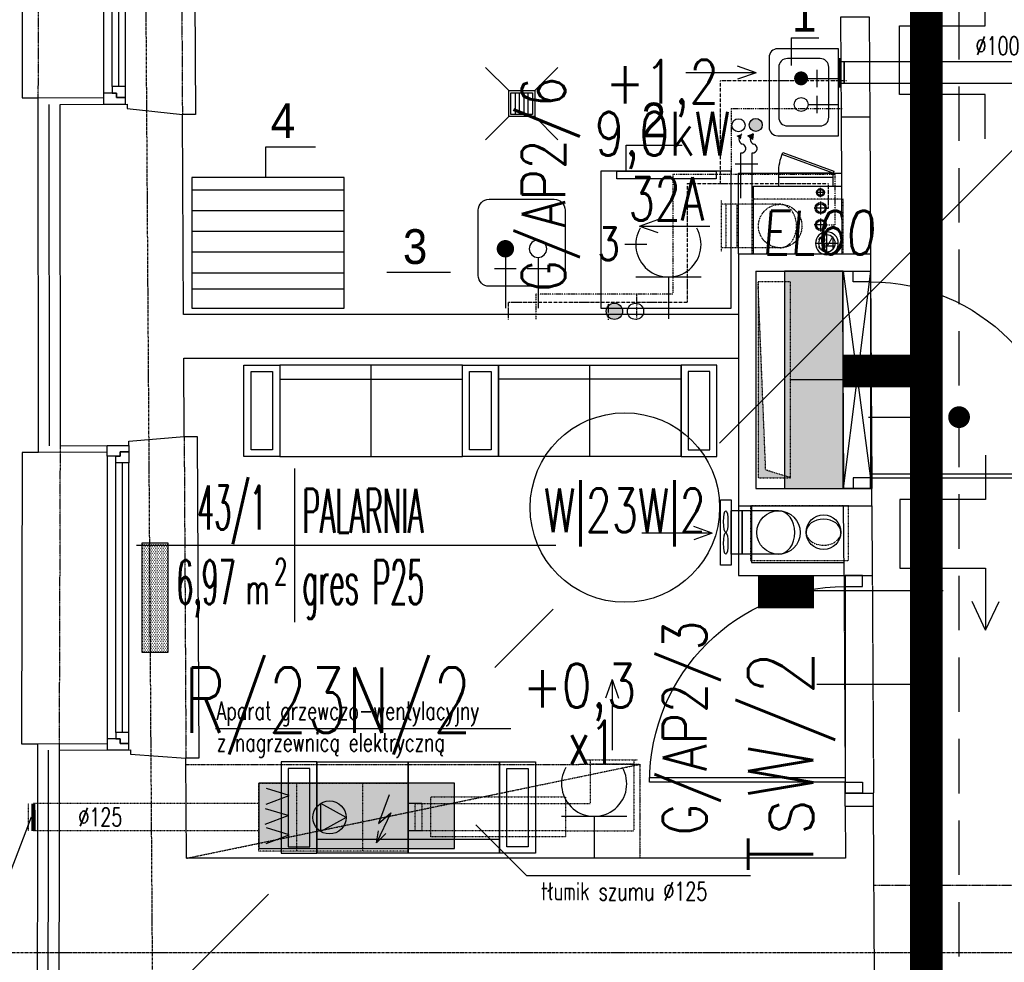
# Model space of a CAD drawing. Header units: inches. Extents: x -145354 to -97635, y 38777 to 78670.
# Tile 97 of 231: x -139587 to -139134, y 48982 to 49416. Entities that reach past the tile are written whole.
import ezdxf
from ezdxf.enums import TextEntityAlignment as Align

# ---------------------------------------------------------------- set-up
doc = ezdxf.new("R2010")
doc.units = ezdxf.units.IN
doc.header["$MEASUREMENT"] = 0
for name, pattern in [('ACAD_ISO04W100', [30.5, 24, -3, 0.5, -3]), ('CENTER', [2, 1.25, -0.25, 0.25, -0.25]), ('DASHDOT', [1, 0.5, -0.25, 0, -0.25]), ('DASHED', [0.75, 0.5, -0.25]), ('DASHED2', [0.375, 0.25, -0.125]), ('DIVIDE', [31.75, 12.7, -6.35, 0, -6.35, 0, -6.35])]:
    doc.linetypes.add(name, pattern=pattern)
doc.layers.get('0').update_dxf_attribs({"color": 101})
for name, color, linetype in [('-A_NR', 8, 'Continuous'), ('-A_OPIS', 1, 'Continuous'), ('-A_WOD_KAN', 254, 'Continuous'), ('Drz---drzwi', 5, 'Continuous'), ('Drz-widok', 5, 'Continuous'), ('E-OPIS_POM', 6, 'Continuous'), ('E35', 6, 'Continuous'), ('E50', 3, 'Continuous'), ('E50_kor', 3, 'Continuous'), ('E90_kor', 6, 'Continuous'), ('FLUID-W22', 7, 'Continuous'), ('Ins-kan', 54, 'Continuous'), ('Ins-went', 141, 'Continuous'), ('Ins-went-opis', 141, 'Continuous'), ('Ins-wod', 152, 'Continuous'), ('Mw-cr-rury', 160, 'DIVIDE'), ('Mw-wc-rury', 160, 'DASHDOT'), ('Okn---okna', 5, 'Continuous'), ('Os-osie glowne', 8, 'CENTER'), ('piony_K_nr', 240, 'Continuous'), ('Sc-cegla pelna', 32, 'Continuous'), ('Sc-gazobeton', 45, 'Continuous'), ('Sc-gk', 120, 'Continuous'), ('Sc-izolacja term-obrys', 132, 'Continuous'), ('Sc-izolacja term-styropian', 151, 'STYROPIAN-KA'), ('Sc-nad', 5, 'DASHED2'), ('Sc-nadproza kon', 5, 'DASHED2'), ('Sc-silikat', 61, 'Continuous'), ('Suf-widok', 8, 'Continuous'), ('W-idok', 9, 'Continuous'), ('W-otwor-strop', 126, 'Continuous'), ('Wyp-grzejniki', 56, 'Continuous'), ('Wyp-kuchnia', 71, 'Continuous'), ('Wyp-meble', 155, 'Continuous'), ('Wyp-sanitar', 131, 'Continuous')]:
    doc.layers.add(name, color=color, linetype=linetype)
doc.styles.add('ARIAL_CE', font='ARIAL.TTF', dxfattribs={"width": 0.8})
doc.styles.add('KA wymiar', font='romans.shx', dxfattribs={"width": 0.6})
doc.styles.add('ROMANS', font='romans', dxfattribs={"width": 0.85})
doc.styles.add('tab-bud$0$ROMANS', font='romans', dxfattribs={"width": 0.7})
doc.styles.add('TYTUL2', font='ARIAL.TTF')
doc.linetypes.add('BATTING', pattern='A,0.0001,-0.1,[134,ltypeshp.shx,S=0.1,R=0,X=-0.1,Y=0],-0.2,[134,ltypeshp.shx,S=0.1,R=180,X=0.1,Y=0],-0.1', length=0.4001)
doc.linetypes.add('STYROPIAN-KA', pattern='A,0.0001,-0.1,[135,ltypeshp.shx,S=0.1,R=0,X=-0.1,Y=0],0,[135,ltypeshp.shx,S=0.1,R=180,X=0.1,Y=0],-0.1', length=0.2001)

# ---------------------------------------------------------------- blocks, each defined once
blk = doc.blocks.new('pow')
for p, q in [((0, 0.5229), (0, -0.5229)), ((-1.0753, 0), (1.7797, 0))]:
    blk.add_line(p, q)
at = {"style": 'KA wymiar', "width": 0.6}
for s, height, p in [('2', 0.18, (-0.1392, -0.2698)), ('m', 0.21, (-0.3332, -0.401))]:
    blk.add_text(s, height=height, dxfattribs=at).set_placement(p)
at = {"style": 'KA wymiar'}
for tag, width, p in [('01', 0.7, (-0.1311, 0.0844)), ('000.00', 0.6, (-0.3636, -0.401))]:
    blk.add_attdef(tag, text='', height=0.3, dxfattribs=dict(at, width=width)).set_placement(p, align=Align.RIGHT)
blk.add_attdef('POMIESZCZENIE', (0.0709, 0.0844), '', height=0.3, dxfattribs=at)
at = {"style": 'KA wymiar', "width": 0.8}
blk.add_attdef('POSADZKA', (0.0709, -0.401), '', height=0.3, dxfattribs=at)
blk = doc.blocks.new('G3')
at = {"layer": 'E35'}
for p, q in [((-6.64, 22.85), (-13.36, 22.85)), ((10, 12.85), (-10, 12.85))]:
    blk.add_line(p, q, dxfattribs=at)
blk.add_arc((0, 22.85), 10, 150, 30, dxfattribs=at)
at = {"layer": 'E50'}
blk.add_line((0, 12.85), (0, 0), dxfattribs=at)
blk = doc.blocks.new('g2')
at = {"layer": 'E35'}
blk.add_line((15, 19.27), (-15, 19.27), dxfattribs=at)
blk.add_arc((0, 34.27), 15, 150, 30, dxfattribs=at)
at = {"layer": 'E50'}
blk.add_line((0, 19.27), (0, 0), dxfattribs=at)
blk = doc.blocks.new('_TECHNOLOGIA_BLAT_2')
at = {"ltscale": 0.5}
for p, q in [((0, -5.8), (-70, -5.8)), ((0, -15.32), (-70, -15.32)), ((0, -24.85), (-70, -24.85)), ((0, -34.37), (-70, -34.37)), ((0, -43.9), (-70, -43.9)), ((0, -51.26), (-70, -51.26))]:
    blk.add_line(p, q, dxfattribs=at)
blk.add_lwpolyline([(0, 0), (-70, 0), (-70, -60), (0, -60)], close=True)
blk = doc.blocks.new('lawka_palacza2')
at = {"layer": 'Wyp-meble'}
for p, q in [((16.5, 0), (58.5, 0)), ((16.5, 0), (16.5, -42)), ((58.5, -42), (58.5, 0)), ((58.5, 0), (100.5, 0)), ((58.5, 0), (58.5, -42)), ((100.5, 0), (100.5, -42)), ((16.5, -35.47), (58.5, -35.47)), ((58.5, -35.47), (100.5, -35.47)), ((58.5, -42), (16.5, -42)), ((100.5, -42), (58.5, -42))]:
    blk.add_line(p, q, dxfattribs=at)
for points in [[(0, 0), (0, -42), (16.5, -42), (16.5, 0)], [(3.28, -3), (3.28, -39), (13.22, -39), (13.22, -3)], [(117, 0), (117, -42), (100.5, -42), (100.5, 0)], [(113.72, -3), (113.72, -39), (103.78, -39), (103.78, -3)]]:
    blk.add_lwpolyline(points, close=True, dxfattribs=at)
blk = doc.blocks.new('_ODWODNIENIE_KRATKA')
for p, q in [((-12, 0), (-22.61, 10.61)), ((0, 0), (10.61, 10.61)), ((-11, -2.99), (-1, -2.99)), ((-1, -4.99), (-11, -4.99)), ((-11, -6.99), (-1, -6.99)), ((-1, -8.99), (-11, -8.99)), ((-22.61, -22.6), (-12, -11.99)), ((10.61, -22.6), (0, -11.99))]:
    blk.add_line(p, q)
for points in [[(0, -11.99), (0, 0), (-12, 0), (-12, -11.99)], [(-1, -10.99), (-1, -1), (-11, -1), (-11, -10.99)]]:
    blk.add_lwpolyline(points, close=True)
blk = doc.blocks.new('_dz1')
at = {"ltscale": 7}
for p, q in [((-7, 0), (-7, 90)), ((-5, 0), (-5, 90))]:
    blk.add_line(p, q, dxfattribs=at)
at = {"ltscale": 25}
for p, q in [((-50, 13), (-50, -41)), ((-95, 0), (-5, 0)), ((-5, 0), (0, 0)), ((-95, -8), (-100, -8)), ((-5, -8), (0, -8))]:
    blk.add_line(p, q, dxfattribs=at)
for points in [[(-100, -8), (-100, 0), (-95, 0), (-95, -8)], [(0, -8), (0, 0), (-5, 0), (-5, -8)]]:
    blk.add_lwpolyline(points, close=True, dxfattribs=at)
blk.add_arc((-5, 0), 90, 90, 180, dxfattribs=at)
blk = doc.blocks.new('_TECHNOLOGIA_UMYWALKA2')
for p, q in [((14.37, 14.05), (14.37, 0)), ((26.37, 14.05), (26.37, 0)), ((18.37, 10.05), (10.37, 10.05)), ((30.37, 10.05), (22.37, 10.05))]:
    blk.add_line(p, q)
for points in [[(36, 32), (4, 32, 0.414214), (0, 28), (0, 0), (40, 0), (40, 28, 0.414214)], [(31.51, 27.51), (8.49, 27.51, 0.414214), (4.49, 23.51), (4.49, 8.49, 0.414214), (8.49, 4.49), (31.51, 4.49, 0.414214), (35.51, 8.49), (35.51, 23.51, 0.414214)]]:
    blk.add_lwpolyline(points, format="xyb", close=True)
at = {"const_width": 3.2}
blk.add_lwpolyline([(26.37, 18.85, 1), (26.37, 15.65, 1)], format="xyb", close=True, dxfattribs=at)
blk.add_circle((14.37, 17.25), 3.2)
blk = doc.blocks.new('_TECHNOLOGIA_ZLEW')
for p, q in [((7.5, 50), (-22.5, 50)), ((-27.5, 45), (-27.5, 15)), ((12.5, 15), (12.5, 45)), ((-15, 23.27), (-15, 0)), ((0, 23.27), (0, 0)), ((-10, 18.27), (-20, 18.27)), ((5, 18.27), (-5, 18.27)), ((-22.5, 10), (7.5, 10))]:
    blk.add_line(p, q)
at = {"const_width": 4}
blk.add_lwpolyline([(0, 29.27, 1), (0, 25.27, 1)], format="xyb", close=True, dxfattribs=at)
blk.add_circle((-15, 27.27), 4)
for centre, start, end in [((-22.5, 45), 90, 180), ((7.5, 45), 0, 90), ((-22.5, 15), 180, 270), ((7.5, 15), 270, 0)]:
    blk.add_arc(centre, 5, start, end)
blk = doc.blocks.new('ramiak140')
at = {"layer": 'Okn---okna'}
for p, q in [((-10, 135), (-10, 5)), ((-6, 8), (-6, 132)), ((-3, 8), (-3, 132)), ((0, 8), (0, 132))]:
    blk.add_line(p, q, dxfattribs=at)
for points in [[(-10, 135), (-10, 140), (0, 140), (0, 137), (-4, 137), (-4, 135)], [(-6, 132), (-6, 135), (-4, 135), (-4, 137), (0, 137), (0, 135), (0, 132)], [(-10, 5), (-10, 0), (0, 0), (0, 3), (-4, 3), (-4, 5)], [(-6, 8), (-6, 5), (-4, 5), (-4, 3), (0, 3), (0, 5), (0, 8)]]:
    blk.add_lwpolyline(points, close=True, dxfattribs=at)
blk = doc.blocks.new('T-KRAN_ZE_ZŁĄCZKĄ_DO_WĘŻA')
at = {"layer": '-A_WOD_KAN', "linetype": 'ACAD_ISO04W100'}
blk.add_hatch(color=254, dxfattribs=at).paths.add_polyline_path([(5.99, 10.93, 1), (0, 10.93, 1)])
at = {"layer": '-A_WOD_KAN', "color": 254}
for p, q in [((7.12, 9.81), (9.7, 9.37)), ((8.04, 7.27), (7.12, 9.81)), ((9.7, 9.37), (8.04, 7.27)), ((36.67, 9.31), (15.87, 9.31)), ((21.07, 11.91), (21.07, 1.51)), ((36.67, 4.11), (15.87, 4.11))]:
    blk.add_line(p, q, dxfattribs=at)
for centre in [(3, 10.93), (3.15, 3)]:
    blk.add_circle(centre, 3, dxfattribs=at)
for centre, radius, start, end in [((9.42, 10.94), 2.57, 206.2244, 335.9384), ((13.8, 9.49), 2.08, 355.0473, 168.6294), ((9.42, 5.74), 2.57, 206.2244, 335.9384), ((13.8, 4.29), 2.08, 355.0473, 168.6294)]:
    blk.add_arc(centre, radius, start, end, dxfattribs=at)
for points in [[(9.7, 9.37), (8.04, 7.27), (7.12, 9.81)], [(9.7, 4.11), (8.04, 2.01), (7.12, 4.55)]]:
    blk.add_solid(points, dxfattribs=at)
blk = doc.blocks.new('T-WODA_CIEPŁA')
at = {"layer": '-A_WOD_KAN', "linetype": 'ACAD_ISO04W100'}
blk.add_hatch(color=254, dxfattribs=at).paths.add_polyline_path([(7.49, 3.74, 1), (0, 3.74, 1)])
at = {"layer": '-A_WOD_KAN', "color": 254}
blk.add_circle((3.74, 3.74), 3.74, dxfattribs=at)
blk = doc.blocks.new('T-WODA_ZIMNA')
at = {"layer": '-A_WOD_KAN', "color": 254}
blk.add_circle((3.74, 3.74), 3.74, dxfattribs=at)
blk = doc.blocks.new('*U1143')
at = {"color": 0, "linetype": 'ByBlock', "lineweight": -2}
blk.add_circle((0, 0), 80, dxfattribs=at)
at = {"color": 4, "linetype": 'DASHED'}
blk.add_ellipse((0, 0), major_axis=(0, 80), ratio=0.75, start_param=0, end_param=3.141593, dxfattribs=at)
at = {"color": 4, "linetype": 'Continuous'}
blk.add_ellipse((0, 0), major_axis=(0, 80), ratio=0.75, start_param=3.141593, end_param=6.283185, dxfattribs=at)
blk = doc.blocks.new('pion_woda')
at = {"layer": 'Ins-wod'}
for p, q in [((3, 0), (-3, 0)), ((0, 3), (0, -3))]:
    blk.add_line(p, q, dxfattribs=at)
for centre, radius in [((0, 0.02), 2.55), ((0, 0), 2)]:
    blk.add_circle(centre, radius, dxfattribs=at)
blk = doc.blocks.new('pion_mały')
at = {"layer": 'Ins-wod'}
for p, q in [((0, 2.08), (0, -2.12)), ((2.1, -0.02), (-2.1, -0.02))]:
    blk.add_line(p, q, dxfattribs=at)
for centre, radius in [((0, 0), 1.79), ((0, -0.02), 1.4)]:
    blk.add_circle(centre, radius, dxfattribs=at)
blk = doc.blocks.new('WW_piony')
for name, p in [('pion_mały', (0, 0)), ('pion_woda', (7.18, 0.12)), ('pion_woda', (14.93, 0.15))]:
    blk.add_blockref(name, p)
blk = doc.blocks.new('rewizja')
at = {"layer": 'Wyp-meble'}
for p, q in [((-25, 6), (-25, 0)), ((-25, 6), (0, 6)), ((0, 6), (0, 0)), ((-25, 4), (-25, 2)), ((0, 2), (-25, 2)), ((0, 0), (-25, 0))]:
    blk.add_line(p, q, dxfattribs=at)
blk.add_lwpolyline([(-23.15, -9.49), (0.34, -0.94), (0, 0), (-23.49, -8.55)], close=True, dxfattribs=at)
blk.add_arc((0, 0), 25, 180, 202.2924, dxfattribs=at)
blk = doc.blocks.new('0630_STRZAŁKA')
at = {"ltscale": 0.5}
for points in [[(0, 0), (-3.03, -8.56)], [(0, 0), (0, -32.43)], [(0, 0), (3.03, -8.56)]]:
    blk.add_lwpolyline(points, dxfattribs=at)
blk = doc.blocks.new('_0630_DRZWI_90')
at = {"ltscale": 7}
for p, q in [((5, 8), (5, 98)), ((6.8, 8), (6.8, 97.98))]:
    blk.add_line(p, q, dxfattribs=at)
at = {"ltscale": 25}
for p, q in [((50, 19.7), (50, -28.9)), ((5, 8), (0, 8)), ((0, 8), (5, 8)), ((0, 0), (0, 8)), ((95, 8), (5, 8)), ((5, 8), (5, 0)), ((95, 8), (95, 0)), ((100, 8), (95, 8)), ((100, 0), (100, 8)), ((5, 0), (0, 0)), ((5, 0), (0, 0)), ((95, 0), (100, 0)), ((95, 0), (100, 0))]:
    blk.add_line(p, q, dxfattribs=at)
at = {"ltscale": 7}
blk.add_arc((5, 8), 90, 0, 90, dxfattribs=at)

msp = doc.modelspace()

# ---------------------------------------------------------------- hatches: boundary and pattern name
at = {"layer": 'E50', "linetype": 'Continuous'}
msp.add_hatch(color=256, dxfattribs=at).paths.add_polyline_path([(-139235.21, 49200.1), (-139208.25, 49200.1), (-139208.33, 49300.1), (-139235.21, 49300.12)])
at = {"layer": 'E50'}
msp.add_hatch(color=256, dxfattribs=at).paths.add_polyline_path([(-139477.06, 49064.63), (-139477.06, 49034.63), (-139387.06, 49034.63), (-139387.06, 49064.63)])
at = {"layer": 'W-otwor-strop', "linetype": 'DASHED2', "ltscale": 0.3}
msp.add_hatch(color=256, dxfattribs=at).paths.add_polyline_path([(-139247.46, 49295.1), (-139247.46, 49205.1), (-139232.46, 49205.1), (-139243.93, 49208.64)])
at = {"layer": 'Wyp-grzejniki'}
h = msp.add_hatch(dxfattribs=at)
h.set_pattern_fill('DOTS', color=256, scale=0.5, style=0)
h.set_pattern_definition([(0, (-217023.6566, 86998.8939), (0.396875, 0.79375), [0, -0.79375])])
h.paths.add_polyline_path([(-139530.75, 49124.95), (-139518.75, 49124.95), (-139518.75, 49174.95), (-139530.75, 49174.95)])

# ---------------------------------------------------------------- linework, layer by layer
at = {"layer": '-A_NR'}
for p, q in [((-139232.16, 49407.36), (-139219.42, 49407.36)), ((-139232.16, 49407.36), (-139232.16, 49394.67)), ((-139473.76, 49343.1), (-139473.76, 49357.18)), ((-139473.76, 49357.18), (-139450.92, 49357.18)), ((-139308.14, 49346.1), (-139308.14, 49357.94)), ((-139308.14, 49357.94), (-139282.29, 49357.94)), ((-139418.2, 49299.55), (-139388.94, 49299.55))]:
    msp.add_line(p, q, dxfattribs=at)
at = {"color": 5, "const_width": 1.88}
msp.add_lwpolyline([(-139580.64, 49042.66), (-139580.66, 49055.25)], dxfattribs=at)
at = {"layer": 'E35'}
for p, q in [((-138273.52, 50212.68), (-139265.21, 49220.99)), ((-139208.33, 49300.1), (-139195.09, 49200.1)), ((-139195.71, 49300.1), (-139208.25, 49200.1)), ((-139341.63, 49144.57), (-139368.44, 49117.76)), ((-139472.64, 49013.56), (-139751.52, 48734.69))]:
    msp.add_line(p, q, dxfattribs=at)
msp.add_lwpolyline([(-139208.33, 49300.1), (-139195.71, 49300.1), (-139195.09, 49200.1), (-139208.25, 49200.1)], close=True, dxfattribs=at)
msp.add_circle((-139308.68, 49191.38), 43.57, dxfattribs=at)
at = {"layer": 'E50'}
for points in [[(-139235.21, 49300.12), (-139235.21, 49200.1), (-139208.25, 49200.1), (-139208.33, 49300.1)], [(-139477.06, 49034.63), (-139387.06, 49034.63), (-139387.06, 49064.63), (-139477.06, 49064.63)]]:
    msp.add_lwpolyline(points, close=True, dxfattribs=at)
at = {"layer": 'E50_kor', "linetype": 'DASHED2', "ltscale": 100}
for p, q in [((-139155, 48572.46), (-139155, 50770.33)), ((-139196.62, 49232.94), (-139155, 49232.94))]:
    msp.add_line(p, q, dxfattribs=at)
at = {"layer": 'E50_kor'}
msp.add_line((-139234.6, 49153.28), (-139162.31, 49153.28), dxfattribs=at)
at = {"layer": 'E50_kor', "const_width": 15}
for points in [[(-139170, 48576.67), (-139170, 50785.33)], [(-139208.43, 49254.15), (-139170, 49254.22)], [(-139247.53, 49152.6), (-139221.67, 49152.6)]]:
    msp.add_lwpolyline(points, dxfattribs=at)
at = {"layer": 'E50_kor', "const_width": 5}
msp.add_lwpolyline([(-139157.5, 49232.94, 1), (-139152.5, 49232.94, 1)], format="xyb", close=True, dxfattribs=at)
at = {"layer": 'E90_kor', "ltscale": 15}
for q in [(-139149.04, 49148.1), (-139136.56, 49148.1)]:
    msp.add_line((-139142.8, 49134.93), q, dxfattribs=at)
for points in [[(-139142.97, 49360.93), (-139142.97, 49381.26), (-139182.38, 49381.26), (-139182.38, 49412.87), (-139142.97, 49412.87), (-139142.97, 49453.68)], [(-139142.8, 49215.45), (-139142.8, 49195.12), (-139182.21, 49195.12), (-139182.21, 49163.51), (-139142.8, 49163.51), (-139142.8, 49134.93)]]:
    msp.add_lwpolyline(points, dxfattribs=at)
at = {"layer": 'Ins-kan'}
for p, q in [((-139215.77, 49307.61), (-139215.77, 49318.11)), ((-139210.52, 49312.86), (-139221.02, 49312.86))]:
    msp.add_line(p, q, dxfattribs=at)
at = {"layer": 'Ins-kan', "extrusion": (0, 9.7811e-55, -1)}
for major_axis in [(3.71, 3.71), (2.72, 2.72)]:
    msp.add_ellipse((-139215.77, 49312.86), major_axis=major_axis, ratio=1, start_param=3.926991, end_param=10.210176, dxfattribs=at)
at = {"layer": 'Ins-went'}
for p, q in [((-139209.76, 49384.57), (-139209.76, 49398.07)), ((-139207.76, 49396.32), (-139209.76, 49396.32)), ((-139207.76, 49386.32), (-139207.76, 49396.32)), ((-139113.73, 49396.32), (-139207.76, 49396.32)), ((-139207.76, 49396.32), (-139207.76, 49386.32)), ((-139207.76, 49386.32), (-139209.76, 49386.32)), ((-139113.73, 49386.32), (-139207.76, 49386.32)), ((-139264.76, 49164.89), (-139264.76, 49194.89)), ((-139264.76, 49194.89), (-139259.76, 49194.89)), ((-139259.76, 49194.89), (-139259.76, 49164.89)), ((-139259.76, 49169.89), (-139259.76, 49189.89)), ((-139259.76, 49189.89, -303), (-139259.76, 49169.89, -303)), ((-139254.76, 49189.89), (-139254.76, 49169.89)), ((-139238.02, 49169.89), (-139259.76, 49169.89)), ((-139259.76, 49164.89), (-139264.76, 49164.89)), ((-139463.1, 49059.01), (-139473.45, 49062.17)), ((-139473.66, 49055), (-139463.1, 49059.01)), ((-139417.14, 49059.21), (-139422, 49046.13)), ((-139463.52, 49049.73), (-139473.87, 49052.89)), ((-139448.53, 49042.42), (-139448.53, 49055.34)), ((-139436.91, 49048.88), (-139448.53, 49055.34)), ((-139402.06, 49055.25), (-139408.31, 49055.25)), ((-139474.08, 49045.72), (-139463.52, 49049.73)), ((-139436.91, 49048.88), (-139448.53, 49042.42)), ((-139416.29, 49050.98), (-139422.84, 49037.27)), ((-139422, 49046.13), (-139416.29, 49050.98)), ((-139463.1, 49040.87), (-139473.45, 49044.03)), ((-139422.84, 49037.27), (-139422, 49042.75)), ((-139402.06, 49042.75), (-139408.31, 49042.75)), ((-139473.66, 49036.86), (-139463.1, 49040.87)), ((-139422.84, 49037.27), (-139418.66, 49041.48))]:
    msp.add_line(p, q, dxfattribs=at)
at = {"layer": 'Ins-went', "linetype": 'DASHED', "ltscale": 0.2}
for p, q in [((-139264.25, 49309.06, -214.69), (-139264.25, 49332.56, -214.69)), ((-139237.25, 49330.81, -2), (-139264.25, 49330.81, -2)), ((-139262.25, 49330.81, -214.69), (-139262.25, 49310.81, -214.69)), ((-139257.25, 49330.81, -214.69), (-139257.25, 49310.81, -214.69)), ((-139237.25, 49310.81, -2), (-139264.25, 49310.81, -2)), ((-139326.32, 49075.3), (-139302.82, 49075.3)), ((-139324.57, 49075.3), (-139324.57, 49055.25)), ((-139304.57, 49075.3), (-139304.57, 49042.75)), ((-139304.57, 49073.3), (-139324.57, 49073.3)), ((-139477.06, 49033.38), (-139477.06, 49064.63)), ((-139477.06, 49064.63), (-139408.31, 49064.63)), ((-139459.64, 49064.63), (-139459.64, 49033.38)), ((-139429.31, 49064.63), (-139429.31, 49033.38)), ((-139408.31, 49064.63), (-139408.31, 49033.38)), ((-139582.95, 49042.65), (-139582.98, 49055.25)), ((-139477.06, 49055.25), (-139580.66, 49055.25)), ((-139405.18, 49042.75), (-139405.18, 49055.25)), ((-139405.18, 49055.25), (-139397.97, 49055.25)), ((-139402.06, 49055.25), (-139402.06, 49042.75)), ((-139397.97, 49055.25), (-139336.01, 49055.25)), ((-139336.01, 49055.25), (-139324.57, 49055.25)), ((-139477.06, 49042.76), (-139580.64, 49042.66)), ((-139402.06, 49042.75), (-139405.91, 49042.75)), ((-139397.97, 49042.75), (-139402.06, 49042.75)), ((-139336.01, 49042.75), (-139397.97, 49042.75)), ((-139336.01, 49042.75), (-139304.78, 49042.75)), ((-139408.31, 49033.38), (-139477.06, 49033.38))]:
    msp.add_line(p, q, dxfattribs=at)
at = {"layer": 'Ins-went', "linetype": 'DASHED', "ltscale": 0.6}
for p, q in [((-139238.02, 49189.89), (-139259.76, 49189.89)), ((-139254.76, 49169.89), (-139254.76, 49189.89))]:
    msp.add_line(p, q, dxfattribs=at)
at = {"layer": 'Ins-went', "linetype": 'DASHED', "ltscale": 0.2}
msp.add_lwpolyline([(-139336.01, 49039.95), (-139397.97, 49039.95), (-139397.97, 49058.41), (-139336.01, 49058.41)], close=True, dxfattribs=at)
msp.add_circle((-139237.25, 49320.81, -2), 10, dxfattribs=at)
at = {"layer": 'Ins-went'}
for centre, radius in [((-139238.02, 49179.89, -303), 10), ((-139444.51, 49048.88), 7.61)]:
    msp.add_circle(centre, radius, dxfattribs=at)
at = {"layer": 'Ins-went', "linetype": 'DASHED', "ltscale": 0.2}
msp.add_ellipse((-139237.25, 49320.81, -2), major_axis=(0, 10), ratio=0.75, start_param=3.141593, end_param=6.283185, dxfattribs=at)
at = {"layer": 'Ins-went'}
for centre in [(-139262.26, 49184.89), (-139262.26, 49174.89)]:
    msp.add_ellipse(centre, major_axis=(0, -5), ratio=0.2, dxfattribs=at)
msp.add_ellipse((-139238.02, 49179.89, -303), major_axis=(0, 10), ratio=0.75, start_param=3.141593, end_param=6.283185, dxfattribs=at)
at = {"layer": 'Ins-went-opis'}
for p, q in [((-139496.9, 49089.81), (-139361.08, 49089.81)), ((-139581.76, 49049.01), (-139597.5, 49007.77)), ((-139353.73, 49022.08), (-139377.17, 49045.51)), ((-139250.94, 49022.08), (-139353.73, 49022.08))]:
    msp.add_line(p, q, dxfattribs=at)
at = {"layer": 'Mw-cr-rury', "ltscale": 0.03}
for p, q in [((-139206.73, 49387.6), (-139264.86, 49387.6)), ((-139264.86, 49387.6), (-139264.86, 49340.38)), ((-139279.96, 49340.38), (-139279.96, 49285.71)), ((-139279.96, 49340.38), (-139215.03, 49340.38)), ((-139215.03, 49329.07), (-139215.03, 49340.38)), ((-139216.05, 49329.07), (-139215.03, 49329.07)), ((-139279.96, 49285.71), (-139362.35, 49285.71)), ((-139362.35, 49285.71), (-139362.35, 49277.86)), ((-139316.25, 49277.67), (-139316.25, 49285.71))]:
    msp.add_line(p, q, dxfattribs=at)
at = {"layer": 'Mw-wc-rury'}
for p, q in [((-139259.78, 49374.89), (-139208.56, 49374.89)), ((-139259.78, 49374.89), (-139259.78, 49344.5)), ((-139212.02, 49344.5), (-139286.63, 49344.5)), ((-139286.63, 49344.5), (-139286.63, 49289.43)), ((-139212.02, 49321.32), (-139212.02, 49344.5)), ((-139216.02, 49321.32), (-139212.02, 49321.32)), ((-139286.63, 49289.43), (-139349.6, 49289.43)), ((-139349.6, 49289.43), (-139349.6, 49277.86)), ((-139303.11, 49277.67), (-139303.11, 49289.43))]:
    msp.add_line(p, q, dxfattribs=at)
at = {"layer": 'Os-osie glowne'}
msp.add_line((-139518.63, 47893.27), (-139545.97, 51985.69), dxfattribs=at)
msp.add_lwpolyline([(-143318.47, 48986.7), (-138010.88, 48986.7)], dxfattribs=at)
at = {"layer": 'Sc-cegla pelna'}
for p, q in [((-139568.26, 49219.79), (-139568.42, 49376.77)), ((-139511.66, 49280.1), (-139512.17, 49372.07)), ((-139209.08, 49371.1), (-139196.08, 49371.1)), ((-139208.73, 49308.1), (-139209.08, 49371.1)), ((-139196.08, 49371.1), (-139195.73, 49308.1)), ((-139256.49, 49280.1), (-139511.66, 49280.1)), ((-139511.55, 49260.1), (-139256.49, 49260.1)), ((-139511.35, 49224.1), (-139511.55, 49260.1)), ((-139207.91, 49160.1), (-139208.09, 49192.1)), ((-139195.09, 49192.1), (-139194.91, 49160.1)), ((-139207.91, 49160.1), (-139194.91, 49160.1)), ((-139510.28, 49030.1), (-139510.53, 49076.1)), ((-139207.33, 49054.1), (-139194.33, 49054.1))]:
    msp.add_line(p, q, dxfattribs=at)
for points in [[(-139568.42, 49376.77), (-139537.61, 49376.93), (-139537.6, 49374.93), (-139512.17, 49372.08)], [(-139568.26, 49219.78), (-139536.75, 49219.95), (-139536.76, 49221.95), (-139511.35, 49224.1)], [(-139568.86, 48921.78), (-139568.7, 49079.78)], [(-139568.7, 49079.78), (-139535.98, 49079.96), (-139535.96, 49077.96), (-139510.53, 49076.1)], [(-139207.33, 49054.1), (-139207.19, 49030.1)], [(-139206.81, 48959.69), (-139206.46, 48896.42), (-139193.46, 48896.42), (-139194.33, 49054.1)], [(-139207.19, 49030.1), (-139510.28, 49030.1)]]:
    msp.add_lwpolyline(points, dxfattribs=at)
at = {"layer": 'Sc-gazobeton'}
for p, q in [((-139207.33, 49054.1), (-139207.33, 49060.1)), ((-139207.33, 49060.1), (-139194.33, 49060.1)), ((-139194.33, 49054.1), (-139194.33, 49060.1))]:
    msp.add_line(p, q, dxfattribs=at)
msp.add_lwpolyline([(-139209.08, 49371.1), (-139209.32, 49417.09), (-139196.32, 49417.09), (-139196.08, 49371.1)], dxfattribs=at)
at = {"layer": 'Sc-gk'}
for p, q in [((-139256.49, 49308.1), (-139256.49, 49345.1)), ((-139256.49, 49345.1), (-139208.93, 49345.1)), ((-139249.49, 49308.1), (-139249.49, 49339.1)), ((-139249.49, 49339.1), (-139208.89, 49339.1)), ((-139256.49, 49192.1), (-139256.49, 49160.1)), ((-139250.49, 49192.1), (-139250.49, 49166.1)), ((-139250.49, 49166.1), (-139207.95, 49166.1)), ((-139256.49, 49160.1), (-139207.91, 49160.1))]:
    msp.add_line(p, q, dxfattribs=at)
at = {"layer": 'Sc-izolacja term-obrys'}
for points in [[(-139546.75, 49216.9), (-139578.26, 49216.73), (-139578.42, 49379.71), (-139548.39, 49379.88)], [(-139578.86, 48918.79), (-139578.69, 49082.73), (-139546.75, 49082.9)]]:
    msp.add_lwpolyline(points, dxfattribs=at)
at = {"layer": 'Sc-izolacja term-styropian', "linetype": 'BATTING', "ltscale": 0.25}
msp.add_line((-139573.26, 49219.78), (-139573.42, 49376.76), dxfattribs=at)
msp.add_lwpolyline([(-139573.86, 48921.79), (-139573.7, 49079.79)], dxfattribs=at)
at = {"layer": 'Sc-nad'}
for p, q in [((-139208.68, 49300.1), (-139208.13, 49200.1)), ((-139195.73, 49296.1), (-139195.09, 49200.1)), ((-139207.91, 49160.1), (-139207.33, 49060.1))]:
    msp.add_line(p, q, dxfattribs=at)
msp.add_lwpolyline([(-139194.91, 49160.15), (-139194.33, 49060.1)], dxfattribs=at)
at = {"layer": 'Sc-nadproza kon', "linetype": 'DASHDOT', "ltscale": 0.5}
for p, q in [((-139512.94, 49522.08), (-139512.17, 49372.08)), ((-139578.42, 49379.71), (-139578.24, 49513.71)), ((-139511.35, 49224.1), (-139510.53, 49076.1)), ((-139568.7, 49079.78), (-139568.26, 49219.79)), ((-139194.13, 49017.69), (-138998.21, 49017.69))]:
    msp.add_line(p, q, dxfattribs=at)
at = {"layer": 'Sc-silikat'}
for p, q in [((-139256.49, 49308.1), (-139195.73, 49308.1)), ((-139256.49, 49308.1), (-139256.49, 49192.1)), ((-139195.73, 49308.1), (-139195.73, 49296.1)), ((-139248.49, 49300.1), (-139195.73, 49300.1)), ((-139248.49, 49300.1), (-139248.49, 49200.1)), ((-139248.49, 49200.1), (-139195.09, 49200.1)), ((-139195.09, 49192.1), (-139195.09, 49200.1)), ((-139256.49, 49192.1), (-139195.09, 49192.1))]:
    msp.add_line(p, q, dxfattribs=at)
at = {"layer": 'Suf-widok', "linetype": 'DIVIDE', "ltscale": 0.02}
for p, q in [((-139510.52, 49073.21), (-139301.81, 49073.31)), ((-139510.28, 49030.1), (-139301.81, 49073.31)), ((-139301.81, 49073.31), (-139301.81, 49030.1))]:
    msp.add_line(p, q, dxfattribs=at)
at = {"layer": 'W-idok'}
for p, q in [((-139506.99, 49522.11), (-139506.17, 49372.1)), ((-139506.17, 49372.1), (-139512.17, 49372.07)), ((-139511.35, 49224.1), (-139505.35, 49224.07)), ((-139505.35, 49224.07), (-139504.53, 49076.14)), ((-139504.53, 49076.14), (-139510.53, 49076.1))]:
    msp.add_line(p, q, dxfattribs=at)
for points in [[(-139585.77, 49513.72), (-139585.91, 49379.72), (-139578.42, 49379.71)], [(-139578.26, 49216.73), (-139585.78, 49216.75), (-139586.19, 49082.76)], [(-139586.19, 49082.76), (-139578.69, 49082.73)]]:
    msp.add_lwpolyline(points, dxfattribs=at)
at = {"layer": 'W-otwor-strop', "linetype": 'DASHED2', "ltscale": 0.3}
for points in [[(-139208.33, 49308.1), (-139208.33, 49333.1), (-139250.33, 49333.1), (-139250.33, 49308.1)], [(-139232.46, 49205.1), (-139232.46, 49295.1), (-139247.46, 49295.1), (-139247.46, 49205.1)], [(-139205.84, 49167.1), (-139205.84, 49192.1), (-139250.84, 49192.1), (-139250.84, 49167.1)]]:
    msp.add_lwpolyline(points, close=True, dxfattribs=at)
msp.add_lwpolyline([(-139232.46, 49205.1), (-139243.93, 49208.64), (-139247.46, 49295.1)], dxfattribs=at)
at = {"layer": 'Wyp-grzejniki'}
msp.add_lwpolyline([(-139518.75, 49174.95), (-139530.75, 49174.95), (-139530.75, 49124.95), (-139518.75, 49124.95)], close=True, dxfattribs=at)
at = {"layer": 'Wyp-meble'}
for p, q in [((-139425.37, 49256.91), (-139467.37, 49256.91)), ((-139383.37, 49256.91), (-139425.37, 49256.91)), ((-139425.37, 49214.91), (-139425.37, 49256.91)), ((-139366.87, 49214.91), (-139366.87, 49256.91)), ((-139366.87, 49256.91), (-139366.87, 49214.91)), ((-139366.87, 49214.91), (-139366.87, 49256.91)), ((-139366.87, 49214.91), (-139366.87, 49256.91)), ((-139366.87, 49256.91), (-139324.87, 49256.91)), ((-139324.87, 49214.91), (-139324.87, 49256.91)), ((-139324.87, 49256.91), (-139282.87, 49256.91)), ((-139282.87, 49214.91), (-139282.87, 49256.91)), ((-139467.37, 49250.37), (-139425.37, 49250.37)), ((-139425.37, 49250.37), (-139383.37, 49250.37)), ((-139324.87, 49250.37), (-139366.87, 49250.37)), ((-139282.87, 49250.37), (-139324.87, 49250.37)), ((-139467.37, 49214.91), (-139425.37, 49214.91)), ((-139425.37, 49214.91), (-139383.37, 49214.91)), ((-139324.87, 49214.91), (-139366.87, 49214.91)), ((-139282.87, 49214.91), (-139324.87, 49214.91))]:
    msp.add_line(p, q, dxfattribs=at)
for points in [[(-139319.8, 49283.1), (-139259.8, 49283.1), (-139259.8, 49346.1), (-139319.8, 49346.1)], [(-139312.38, 49346.1), (-139266.68, 49346.1), (-139266.68, 49342.52), (-139312.38, 49342.52)], [(-139483.87, 49214.91), (-139483.87, 49256.91), (-139467.37, 49256.91), (-139467.37, 49214.91)], [(-139383.37, 49214.91), (-139383.37, 49256.91), (-139366.87, 49256.91), (-139366.87, 49214.91)], [(-139266.37, 49214.91), (-139266.37, 49256.91), (-139282.87, 49256.91), (-139282.87, 49214.91)], [(-139480.59, 49217.91), (-139480.59, 49253.91), (-139470.65, 49253.91), (-139470.65, 49217.91)], [(-139380.09, 49217.91), (-139380.09, 49253.91), (-139370.15, 49253.91), (-139370.15, 49217.91)], [(-139269.65, 49217.91), (-139269.65, 49253.91), (-139279.59, 49253.91), (-139279.59, 49217.91)]]:
    msp.add_lwpolyline(points, close=True, dxfattribs=at)

# ---------------------------------------------------------------- block references
at = {"layer": '-A_OPIS', "color": 2, "ltscale": 0.5}
for name, p in [('T-WODA_CIEPŁA', (-139317.24, 49277.89)), ('T-WODA_ZIMNA', (-139307.52, 49277.86))]:
    msp.add_blockref(name, p, dxfattribs=at)
at = {"layer": '-A_WOD_KAN', "rotation": 270}
msp.add_blockref('T-KRAN_ZE_ZŁĄCZKĄ_DO_WĘŻA', (-139259.43, 49370.3), dxfattribs=at)
at = {"xscale": -1, "rotation": 180}
msp.add_blockref('rewizja', (-139212.93, 49345.1), dxfattribs=at)
at = {"rotation": 270}
msp.add_blockref('WW_piony', (-139218.74, 49336.25), dxfattribs=at)
at = {"layer": 'Drz---drzwi', "xscale": -1, "rotation": 270}
msp.add_blockref('_0630_DRZWI_90', (-139203.71, 49200.1), dxfattribs=at)
at = {"layer": 'Drz-widok', "xscale": -1, "rotation": 90}
msp.add_blockref('_dz1', (-139207.33, 49060.1), dxfattribs=at)
at = {"layer": 'E-OPIS_POM'}
ref = msp.add_blockref('pow', (-139460.61, 49174), dxfattribs=dict(at, xscale=67.5, yscale=67.5, zscale=67.5))
ref.add_attrib('000.00', '6,97', dxfattribs={"layer": '0', "height": 20.25, "style": 'KA wymiar', "width": 0.448374}).set_placement((-139487.69, 49146.94), align=Align.RIGHT)
ref.add_attrib('01', '43/1', dxfattribs={"layer": '0', "height": 20.25, "style": 'KA wymiar', "width": 0.448374}).set_placement((-139473.37, 49181.23), align=Align.RIGHT)
ref.add_attrib('POMIESZCZENIE', 'PALARNIA', (-139457.03, 49179.7), dxfattribs={"layer": '0', "height": 20.25, "style": 'KA wymiar', "width": 0.448374})
ref.add_attrib('POSADZKA', 'gres P25', (-139457.03, 49146.94), dxfattribs={"layer": '0', "height": 20.25, "style": 'KA wymiar', "width": 0.448374})
at = {"layer": 'E35', "xscale": 1.5, "yscale": 1.5, "zscale": 1.5}
msp.add_blockref('G3', (-139288.65, 49278.1), dxfattribs=at)
at = {"layer": 'E35', "rotation": 359.9999999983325}
msp.add_blockref('g2', (-139322.81, 49030.1), dxfattribs=at)
at = {"layer": 'FLUID-W22', "color": 1, "linetype": 'Continuous', "xscale": 0.09999999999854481, "yscale": 0.09999999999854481, "zscale": 0.1000000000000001, "rotation": 90}
msp.add_blockref('*U1143', (-139217.32, 49180.03, -2), dxfattribs=at)
at = {"layer": 'Ins-kan', "xscale": -1, "rotation": 90}
msp.add_blockref('_ODWODNIENIE_KRATKA', (-139362.12, 49371.14), dxfattribs=at)
at = {"layer": 'Ins-went-opis', "xscale": -1, "rotation": 270}
for p in [(-139248.29, 49391.32), (-139268.48, 49179.62, 303)]:
    msp.add_blockref('0630_STRZAŁKA', p, dxfattribs=at)
at = {"layer": 'Ins-went-opis', "rotation": 90}
msp.add_blockref('0630_STRZAŁKA', (-139302.03, 49320.83, -2), dxfattribs=at)
at = {"layer": 'Ins-went-opis', "xscale": -1}
msp.add_blockref('0630_STRZAŁKA', (-139314.57, 49112.23), dxfattribs=at)
at = {"layer": 'Okn---okna'}
for p in [(-139538.39, 49376.93), (-139536.75, 49079.95)]:
    msp.add_blockref('ramiak140', p, dxfattribs=at)
at = {"layer": 'Wyp-kuchnia', "xscale": -1}
msp.add_blockref('_TECHNOLOGIA_ZLEW', (-139363.63, 49283.1), dxfattribs=at)
at = {"layer": 'Wyp-meble'}
for name, p in [('_TECHNOLOGIA_BLAT_2', (-139437.8, 49343.1)), ('lawka_palacza2', (-139466.81, 49074.43))]:
    msp.add_blockref(name, p, dxfattribs=at)
at = {"layer": 'Wyp-sanitar', "rotation": 90}
msp.add_blockref('_TECHNOLOGIA_UMYWALKA2', (-139210.4, 49362.34), dxfattribs=at)

# ---------------------------------------------------------------- texts
at = {"layer": '-A_NR', "style": 'ARIAL_CE', "width": 0.9}
for s, p in [('1', (-139231.8, 49410.19)), ('4', (-139471.51, 49361.25)), ('2', (-139301.01, 49361.56)), ('3', (-139410.74, 49303.37))]:
    msp.add_text(s, height=16, dxfattribs=at).set_placement(p)
at = {"layer": 'E35', "style": 'ROMANS'}
for s, width, p in [('+1,2', 0.8, (-139291.45, 49384.13)), ('9,0kW', 0.8, (-139291.39, 49360.23)), ('32A', 0.7, (-139289.58, 49333.33))]:
    msp.add_text(s, height=20, dxfattribs=dict(at, width=width)).set_placement(p, align=Align.MIDDLE)
at = {"layer": 'E35', "style": 'ROMANS', "width": 0.8}
msp.add_text('G/AP2/6', height=20, rotation=90, dxfattribs=at).set_placement((-139336.1, 49290.68))
msp.add_text('3', height=15, dxfattribs=at).set_placement((-139321.22, 49305.14))
at = {"layer": 'E35', "style": 'ROMANS'}
for s, rotation, width, p in [('W|23W|2', 360, 0.7, (-139308.68, 49188.66)), ('G/AP2/3', 90, 0.8, (-139279.79, 49090.05)), ('+0,3', 360, 0.8, (-139329.46, 49106.42)), ('x1', 360, 0.7, (-139323.74, 49083.44))]:
    msp.add_text(s, height=20, rotation=rotation, dxfattribs=dict(at, width=width)).set_placement(p, align=Align.MIDDLE)
at = {"layer": 'E50', "style": 'ROMANS', "width": 0.7}
msp.add_text('R/23N/2', height=30, dxfattribs=at).set_placement((-139511.37, 49087.79))
at = {"layer": 'E50', "style": 'ROMANS', "width": 0.8}
msp.add_text('TsW/2', height=30, rotation=90, dxfattribs=at).set_placement((-139222.04, 49023.82))
at = {"layer": 'E90_kor', "ltscale": 15, "style": 'ROMANS', "oblique": 5, "width": 0.8}
msp.add_text('EL60', height=20, dxfattribs=at).set_placement((-139245.86, 49307.78))
at = {"layer": 'Ins-went', "style": 'tab-bud$0$ROMANS', "width": 0.7}
for s, p in [('%%c100', (-139147.4, 49399.48)), ('%%c125', (-139560.02, 49044.83, 0))]:
    msp.add_text(s, height=8.424, dxfattribs=at).set_placement(p)
at = {"layer": 'Ins-went-opis', "style": 'tab-bud$0$ROMANS', "width": 0.7}
for s, p in [('Aparat grzewczo-wentylacyjny', (-139496.45, 49093.77, 0)), ('z nagrzewnicą elektryczną', (-139496.33, 49079.2, 0)), ('tłumik szumu %%C125', (-139347.22, 49010.71, 0))]:
    msp.add_text(s, height=8.424, dxfattribs=at).set_placement(p)
at = {"layer": 'piony_K_nr', "style": 'TYTUL2', "width": 0.9}
msp.add_text('34', height=6, dxfattribs=at).set_placement((-139220.12, 49309.95, -76.7))

doc.saveas('drawing.dxf')
